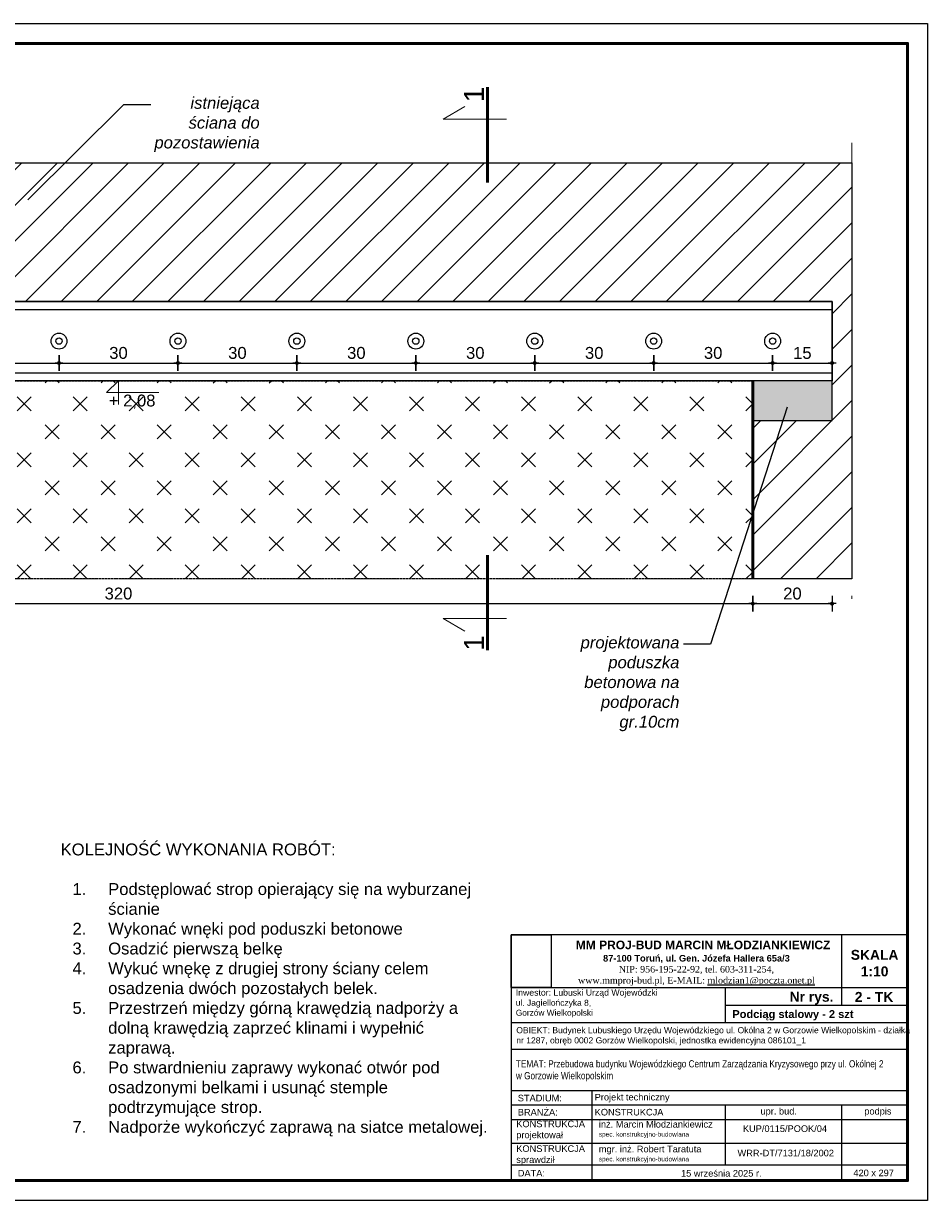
# Model space of a CAD drawing. Header units: millimetres. Extents: x -2110 to -1690, y -3554 to -2928.
# Tile 2 of 3: x -1918 to -1690, y -3554 to -3257. Entities that reach past the tile are written whole.
import ezdxf
from ezdxf import colors
from ezdxf.entities.mleader import LeaderData, LeaderLine
from ezdxf.math import Vec2, Vec3

# ---------------------------------------------------------------- set-up
doc = ezdxf.new("R2010")
doc.units = ezdxf.units.MM
doc.linetypes.add('DASHED', pattern=[19.05, 12.7, -6.35])
doc.linetypes.add('HIDDEN', pattern=[0.375, 0.25, -0.125])
doc.layers.add('-WYMIAR', color=8, linetype='Continuous')
for name, color, linetype, lineweight in [('FB__WYMIARY GŁÓWNE', 8, 'Continuous', 9), ('FB_GRUBA', 4, 'Continuous', 50), ('FB_KRESKOWANIE', 9, 'Continuous', 0), ('FB_PROJ_CIENKA', 5, 'Continuous', 9), ('FB_PROJ_OPISY', 5, 'Continuous', 15), ('FB_PROJ_STAL', 150, 'Continuous', 25), ('FB_PRZERYWANA', 6, 'DASHED', 9), ('FB_WYBURZENIA', 251, 'HIDDEN', 25)]:
    doc.layers.add(name, color=color, linetype=linetype, lineweight=lineweight)
doc.styles.add('ARIAL', font='arial.ttf', dxfattribs={"height": 0.5})
doc.styles.get("Standard").update_dxf_attribs({"font": 'arial.ttf'})
doc.dimstyles.new('CZA-KROPKA-10', dxfattribs={"dimtxt": 3, "dimasz": 0.2, "dimexe": 2, "dimexo": 25, "dimgap": 1, "dimtad": 1, "dimdec": 0, "dimrnd": 0.5, "dimzin": 9, "dimdsep": 46, "dimtxsty": 'Standard', "dimblk1": 'CZA-KROPKA', "dimblk2": 'CZA-KROPKA', "dimsah": 1, "dimcen": -2, "dimse1": 1, "dimse2": 1, "dimadec": 0, "dimazin": 0, "dimtfac": 1, "dimtdec": 0, "dimtmove": 1, "dimatfit": 3, "dimldrblk": 'CZA-KROPKA', "dimfxl": 1, "dimtolj": 1, "dimtzin": 9, "dimarcsym": 0})
picture_1 = doc.add_image_def('image1.jpg', size_in_pixel=(2304, 3037))

# ---------------------------------------------------------------- blocks, each defined once
blk = doc.blocks.new('_None')
blk = doc.blocks.new('CZA-KROPKA')
at = {"layer": '-WYMIAR', "linetype": 'ByBlock'}
for p, q in [((5, 0), (-5, 0)), ((0, 10), (0, -10))]:
    blk.add_line(p, q, dxfattribs=at)
at = {"layer": '-WYMIAR', "linetype": 'ByBlock', "const_width": 2.5}
blk.add_lwpolyline([(-1.25, 0, 1), (1.25, 0, 1)], format="xyb", close=True, dxfattribs=at)
blk = doc.blocks.new('*D18')
at = {"layer": 'Defpoints', "color": 0, "transparency": 16777216}
for p in [(-2054.2, -3357.56), (-1734.2, -3397.56), (-1734.2, -3403.82)]:
    blk.add_point(p, dxfattribs=at)
at = {"layer": 'FB__WYMIARY GŁÓWNE', "color": 0, "lineweight": -2, "transparency": 16777216}
blk.add_line((-2054, -3403.82), (-1734.4, -3403.82), dxfattribs=at)
at = {"layer": 'FB__WYMIARY GŁÓWNE', "color": 0, "lineweight": -2, "transparency": 16777216, "xscale": 0.2, "yscale": 0.2, "zscale": 0.2, "rotation": 180}
blk.add_blockref('CZA-KROPKA', (-2054.2, -3403.82), dxfattribs=at)
at = {"layer": 'FB__WYMIARY GŁÓWNE', "color": 0, "lineweight": -2, "transparency": 16777216, "xscale": 0.2, "yscale": 0.2, "zscale": 0.2}
blk.add_blockref('CZA-KROPKA', (-1734.2, -3403.82), dxfattribs=at)
at = {"layer": 'FB__WYMIARY GŁÓWNE', "color": 0, "transparency": 16777216, "insert": (-1894.2, -3401.28), "char_height": 3, "attachment_point": 5}
blk.add_mtext('\\A1;320', dxfattribs=at)
blk = doc.blocks.new('*D19')
at = {"layer": 'Defpoints', "color": 0, "transparency": 16777216}
for p in [(-1714.2, -3357.56), (-1734.2, -3397.56), (-1714.2, -3403.82)]:
    blk.add_point(p, dxfattribs=at)
at = {"layer": 'FB__WYMIARY GŁÓWNE', "color": 0, "lineweight": -2, "transparency": 16777216}
blk.add_line((-1734, -3403.82), (-1714.4, -3403.82), dxfattribs=at)
at = {"layer": 'FB__WYMIARY GŁÓWNE', "color": 0, "lineweight": -2, "transparency": 16777216, "xscale": 0.2, "yscale": 0.2, "zscale": 0.2, "rotation": 180}
blk.add_blockref('CZA-KROPKA', (-1734.2, -3403.82), dxfattribs=at)
at = {"layer": 'FB__WYMIARY GŁÓWNE', "color": 0, "lineweight": -2, "transparency": 16777216, "xscale": 0.2, "yscale": 0.2, "zscale": 0.2}
blk.add_blockref('CZA-KROPKA', (-1714.2, -3403.82), dxfattribs=at)
at = {"layer": 'FB__WYMIARY GŁÓWNE', "color": 0, "transparency": 16777216, "insert": (-1724.2, -3401.28), "char_height": 3, "attachment_point": 5}
blk.add_mtext('\\A1;20', dxfattribs=at)
blk = doc.blocks.new('*D26')
at = {"layer": 'Defpoints', "color": 0, "transparency": 16777216}
for p in [(-1939.2, -3337.56), (-1909.2, -3337.56), (-1909.2, -3343.09)]:
    blk.add_point(p, dxfattribs=at)
at = {"layer": 'FB__WYMIARY GŁÓWNE', "color": 0, "lineweight": -2, "transparency": 16777216}
blk.add_line((-1939, -3343.09), (-1909.4, -3343.09), dxfattribs=at)
at = {"layer": 'FB__WYMIARY GŁÓWNE', "color": 0, "lineweight": -2, "transparency": 16777216, "xscale": 0.2, "yscale": 0.2, "zscale": 0.2, "rotation": 180}
blk.add_blockref('CZA-KROPKA', (-1939.2, -3343.09), dxfattribs=at)
at = {"layer": 'FB__WYMIARY GŁÓWNE', "color": 0, "lineweight": -2, "transparency": 16777216, "xscale": 0.2, "yscale": 0.2, "zscale": 0.2}
blk.add_blockref('CZA-KROPKA', (-1909.2, -3343.09), dxfattribs=at)
at = {"layer": 'FB__WYMIARY GŁÓWNE', "color": 0, "transparency": 16777216, "insert": (-1924.2, -3340.56), "char_height": 3, "attachment_point": 5}
blk.add_mtext('\\A1;30', dxfattribs=at)
blk = doc.blocks.new('*D27')
at = {"layer": 'Defpoints', "color": 0, "transparency": 16777216}
for p in [(-1909.2, -3337.56), (-1879.2, -3337.56), (-1879.2, -3343.09)]:
    blk.add_point(p, dxfattribs=at)
at = {"layer": 'FB__WYMIARY GŁÓWNE', "color": 0, "lineweight": -2, "transparency": 16777216}
blk.add_line((-1909, -3343.09), (-1879.4, -3343.09), dxfattribs=at)
at = {"layer": 'FB__WYMIARY GŁÓWNE', "color": 0, "lineweight": -2, "transparency": 16777216, "xscale": 0.2, "yscale": 0.2, "zscale": 0.2, "rotation": 180}
blk.add_blockref('CZA-KROPKA', (-1909.2, -3343.09), dxfattribs=at)
at = {"layer": 'FB__WYMIARY GŁÓWNE', "color": 0, "lineweight": -2, "transparency": 16777216, "xscale": 0.2, "yscale": 0.2, "zscale": 0.2}
blk.add_blockref('CZA-KROPKA', (-1879.2, -3343.09), dxfattribs=at)
at = {"layer": 'FB__WYMIARY GŁÓWNE', "color": 0, "transparency": 16777216, "insert": (-1894.2, -3340.56), "char_height": 3, "attachment_point": 5}
blk.add_mtext('\\A1;30', dxfattribs=at)
blk = doc.blocks.new('*D28')
at = {"layer": 'Defpoints', "color": 0, "transparency": 16777216}
for p in [(-1879.2, -3337.56), (-1849.2, -3337.56), (-1849.2, -3343.09)]:
    blk.add_point(p, dxfattribs=at)
at = {"layer": 'FB__WYMIARY GŁÓWNE', "color": 0, "lineweight": -2, "transparency": 16777216}
blk.add_line((-1879, -3343.09), (-1849.4, -3343.09), dxfattribs=at)
at = {"layer": 'FB__WYMIARY GŁÓWNE', "color": 0, "lineweight": -2, "transparency": 16777216, "xscale": 0.2, "yscale": 0.2, "zscale": 0.2, "rotation": 180}
blk.add_blockref('CZA-KROPKA', (-1879.2, -3343.09), dxfattribs=at)
at = {"layer": 'FB__WYMIARY GŁÓWNE', "color": 0, "lineweight": -2, "transparency": 16777216, "xscale": 0.2, "yscale": 0.2, "zscale": 0.2}
blk.add_blockref('CZA-KROPKA', (-1849.2, -3343.09), dxfattribs=at)
at = {"layer": 'FB__WYMIARY GŁÓWNE', "color": 0, "transparency": 16777216, "insert": (-1864.2, -3340.56), "char_height": 3, "attachment_point": 5}
blk.add_mtext('\\A1;30', dxfattribs=at)
blk = doc.blocks.new('*D29')
at = {"layer": 'Defpoints', "color": 0, "transparency": 16777216}
for p in [(-1849.2, -3337.56), (-1819.2, -3337.56), (-1819.2, -3343.09)]:
    blk.add_point(p, dxfattribs=at)
at = {"layer": 'FB__WYMIARY GŁÓWNE', "color": 0, "lineweight": -2, "transparency": 16777216}
blk.add_line((-1849, -3343.09), (-1819.4, -3343.09), dxfattribs=at)
at = {"layer": 'FB__WYMIARY GŁÓWNE', "color": 0, "lineweight": -2, "transparency": 16777216, "xscale": 0.2, "yscale": 0.2, "zscale": 0.2, "rotation": 180}
blk.add_blockref('CZA-KROPKA', (-1849.2, -3343.09), dxfattribs=at)
at = {"layer": 'FB__WYMIARY GŁÓWNE', "color": 0, "lineweight": -2, "transparency": 16777216, "xscale": 0.2, "yscale": 0.2, "zscale": 0.2}
blk.add_blockref('CZA-KROPKA', (-1819.2, -3343.09), dxfattribs=at)
at = {"layer": 'FB__WYMIARY GŁÓWNE', "color": 0, "transparency": 16777216, "insert": (-1834.2, -3340.56), "char_height": 3, "attachment_point": 5}
blk.add_mtext('\\A1;30', dxfattribs=at)
blk = doc.blocks.new('*D30')
at = {"layer": 'Defpoints', "color": 0, "transparency": 16777216}
for p in [(-1819.2, -3337.56), (-1789.2, -3337.56), (-1789.2, -3343.09)]:
    blk.add_point(p, dxfattribs=at)
at = {"layer": 'FB__WYMIARY GŁÓWNE', "color": 0, "lineweight": -2, "transparency": 16777216}
blk.add_line((-1819, -3343.09), (-1789.4, -3343.09), dxfattribs=at)
at = {"layer": 'FB__WYMIARY GŁÓWNE', "color": 0, "lineweight": -2, "transparency": 16777216, "xscale": 0.2, "yscale": 0.2, "zscale": 0.2, "rotation": 180}
blk.add_blockref('CZA-KROPKA', (-1819.2, -3343.09), dxfattribs=at)
at = {"layer": 'FB__WYMIARY GŁÓWNE', "color": 0, "lineweight": -2, "transparency": 16777216, "xscale": 0.2, "yscale": 0.2, "zscale": 0.2}
blk.add_blockref('CZA-KROPKA', (-1789.2, -3343.09), dxfattribs=at)
at = {"layer": 'FB__WYMIARY GŁÓWNE', "color": 0, "transparency": 16777216, "insert": (-1804.2, -3340.56), "char_height": 3, "attachment_point": 5}
blk.add_mtext('\\A1;30', dxfattribs=at)
blk = doc.blocks.new('*D31')
at = {"layer": 'Defpoints', "color": 0, "transparency": 16777216}
for p in [(-1789.2, -3337.56), (-1759.2, -3337.56), (-1759.2, -3343.09)]:
    blk.add_point(p, dxfattribs=at)
at = {"layer": 'FB__WYMIARY GŁÓWNE', "color": 0, "lineweight": -2, "transparency": 16777216}
blk.add_line((-1789, -3343.09), (-1759.4, -3343.09), dxfattribs=at)
at = {"layer": 'FB__WYMIARY GŁÓWNE', "color": 0, "lineweight": -2, "transparency": 16777216, "xscale": 0.2, "yscale": 0.2, "zscale": 0.2, "rotation": 180}
blk.add_blockref('CZA-KROPKA', (-1789.2, -3343.09), dxfattribs=at)
at = {"layer": 'FB__WYMIARY GŁÓWNE', "color": 0, "lineweight": -2, "transparency": 16777216, "xscale": 0.2, "yscale": 0.2, "zscale": 0.2}
blk.add_blockref('CZA-KROPKA', (-1759.2, -3343.09), dxfattribs=at)
at = {"layer": 'FB__WYMIARY GŁÓWNE', "color": 0, "transparency": 16777216, "insert": (-1774.2, -3340.56), "char_height": 3, "attachment_point": 5}
blk.add_mtext('\\A1;30', dxfattribs=at)
blk = doc.blocks.new('*D32')
at = {"layer": 'Defpoints', "color": 0, "transparency": 16777216}
for p in [(-1759.2, -3337.56), (-1729.2, -3337.56), (-1729.2, -3343.09)]:
    blk.add_point(p, dxfattribs=at)
at = {"layer": 'FB__WYMIARY GŁÓWNE', "color": 0, "lineweight": -2, "transparency": 16777216}
blk.add_line((-1759, -3343.09), (-1729.4, -3343.09), dxfattribs=at)
at = {"layer": 'FB__WYMIARY GŁÓWNE', "color": 0, "lineweight": -2, "transparency": 16777216, "xscale": 0.2, "yscale": 0.2, "zscale": 0.2, "rotation": 180}
blk.add_blockref('CZA-KROPKA', (-1759.2, -3343.09), dxfattribs=at)
at = {"layer": 'FB__WYMIARY GŁÓWNE', "color": 0, "lineweight": -2, "transparency": 16777216, "xscale": 0.2, "yscale": 0.2, "zscale": 0.2}
blk.add_blockref('CZA-KROPKA', (-1729.2, -3343.09), dxfattribs=at)
at = {"layer": 'FB__WYMIARY GŁÓWNE', "color": 0, "transparency": 16777216, "insert": (-1744.2, -3340.56), "char_height": 3, "attachment_point": 5}
blk.add_mtext('\\A1;30', dxfattribs=at)
blk = doc.blocks.new('*D33')
at = {"layer": 'Defpoints', "color": 0, "transparency": 16777216}
for p in [(-1729.2, -3337.56), (-1714.2, -3337.56), (-1714.2, -3343.09)]:
    blk.add_point(p, dxfattribs=at)
at = {"layer": 'FB__WYMIARY GŁÓWNE', "color": 0, "lineweight": -2, "transparency": 16777216}
blk.add_line((-1729, -3343.09), (-1714.4, -3343.09), dxfattribs=at)
at = {"layer": 'FB__WYMIARY GŁÓWNE', "color": 0, "lineweight": -2, "transparency": 16777216, "xscale": 0.2, "yscale": 0.2, "zscale": 0.2, "rotation": 180}
blk.add_blockref('CZA-KROPKA', (-1729.2, -3343.09), dxfattribs=at)
at = {"layer": 'FB__WYMIARY GŁÓWNE', "color": 0, "lineweight": -2, "transparency": 16777216, "xscale": 0.2, "yscale": 0.2, "zscale": 0.2}
blk.add_blockref('CZA-KROPKA', (-1714.2, -3343.09), dxfattribs=at)
at = {"layer": 'FB__WYMIARY GŁÓWNE', "color": 0, "transparency": 16777216, "insert": (-1721.7, -3340.56), "char_height": 3, "attachment_point": 5}
blk.add_mtext('\\A1;15', dxfattribs=at)

msp = doc.modelspace()

# ---------------------------------------------------------------- hatches: boundary and pattern name
at = {"layer": 'FB_KRESKOWANIE'}
h = msp.add_hatch(dxfattribs=at)
h.set_pattern_fill('ANSI31', color=256, scale=2)
h.paths.add_polyline_path([(-2054.2, -3397.56), (-2079.2, -3397.56), (-2079.2, -3292.56), (-1709.2, -3292.56), (-1709.2, -3397.56), (-1734.2, -3397.56), (-1734.2, -3357.56), (-1714.2, -3357.56), (-1714.2, -3327.56), (-2074.2, -3327.56), (-2074.2, -3357.56), (-2054.2, -3357.56)])
at = {"layer": 'FB_PROJ_CIENKA'}
h = msp.add_hatch(dxfattribs=at)
h.set_pattern_fill('BETON', color=256, scale=2)
h.set_pattern_definition([(45, (0, -24.6923), (2e-16, 2.8284271), [2, -1.4])])
h.paths.add_polyline_path([(-1714.2, -3357.56), (-1734.2, -3357.56), (-1734.2, -3347.56), (-1714.2, -3347.56)])
h.paths.add_polyline_path([(-2074.2, -3357.56), (-2054.2, -3357.56), (-2054.2, -3347.56), (-2074.2, -3347.56)])
at = {"layer": 'FB_WYBURZENIA'}
h = msp.add_hatch(dxfattribs=at)
h.set_pattern_fill('CROSS', color=256, scale=10)
h.set_pattern_definition([(45, (-3.535, -24.692), (-7.071068, 7.071068), [5, -5]), (135, (0, -24.692), (-7.071068, -7.071068), [5, -5])])
h.paths.add_polyline_path([(-2054.2, -3347.56), (-1734.2, -3347.56), (-1734.2, -3397.56), (-2054.2, -3397.56)])

# ---------------------------------------------------------------- linework, layer by layer
for p, q in [((-1711.81, -3487.36), (-1711.81, -3505.12)), ((-1795.14, -3500.69), (-1695.14, -3500.69)), ((-1741.21, -3500.69), (-1741.21, -3509.54)), ((-1741.21, -3505.12), (-1695.14, -3505.12)), ((-1795.14, -3509.54), (-1695.14, -3509.54)), ((-1795.14, -3516.24), (-1695.14, -3516.24)), ((-1795.14, -3526.7), (-1695.14, -3526.7)), ((-1774.84, -3526.7), (-1774.84, -3549.42)), ((-1795.14, -3530.27), (-1695.14, -3530.27)), ((-1741.21, -3530.27), (-1741.21, -3545.45)), ((-1711.81, -3530.27), (-1711.81, -3549.42)), ((-1795.14, -3534.03), (-1695.14, -3534.03)), ((-1795.14, -3534.03), (-1695.14, -3534.03)), ((-1795.14, -3539.93), (-1695.14, -3539.93)), ((-1795.14, -3545.45), (-1695.14, -3545.45)), ((-1795.14, -3549.42), (-1695.14, -3549.42))]:
    msp.add_line(p, q)
at = {"lineweight": 50}
msp.add_lwpolyline([(-2090.14, -3262.42), (-1695.14, -3262.42), (-1695.14, -3549.42), (-2090.14, -3549.42)], close=True, dxfattribs=at)
msp.add_lwpolyline([(-1795.14, -3549.42), (-1695.14, -3549.42), (-1695.14, -3487.36), (-1795.14, -3487.36)], close=True)
at = {"layer": 'Defpoints'}
for points in [[(-2110.14, -3257.42), (-1690.14, -3257.42), (-1690.14, -3554.42), (-2110.14, -3554.42)], [(-2054.2, -3397.56), (-2079.2, -3397.56), (-2079.2, -3292.56), (-1709.2, -3292.56), (-1709.2, -3397.56), (-1734.2, -3397.56), (-1734.2, -3357.56), (-1714.2, -3357.56), (-1714.2, -3327.56), (-2074.2, -3327.56), (-2074.2, -3357.56), (-2054.2, -3357.56), (-2054.2, -3397.56)]]:
    msp.add_lwpolyline(points, close=True, dxfattribs=at)
at = {"layer": 'FB_GRUBA'}
for p, q in [((-1801.14, -3297.52), (-1801.14, -3273.52)), ((-1734.2, -3347.56), (-1734.2, -3397.56)), ((-1801.14, -3391.57), (-1801.14, -3415.57))]:
    msp.add_line(p, q, dxfattribs=at)
at = {"layer": 'FB_PROJ_CIENKA'}
msp.add_lwpolyline([(-1714.2, -3357.56), (-1734.2, -3357.56), (-1734.2, -3347.56), (-1714.2, -3347.56)], close=True, dxfattribs=at)
at = {"layer": 'FB_PROJ_OPISY'}
for points in [[(-1796.34, -3281.52), (-1812.34, -3281.52), (-1806.8, -3278.32)], [(-1894.2, -3353.56), (-1894.2, -3347.56), (-1897.2, -3350.56), (-1884.04, -3350.56)], [(-1796.34, -3407.57), (-1812.34, -3407.57), (-1806.8, -3410.77)]]:
    msp.add_lwpolyline(points, dxfattribs=at)
at = {"layer": 'FB_PROJ_STAL'}
for p, q in [((-2074.2, -3329.56), (-1714.2, -3329.56)), ((-2074.2, -3345.56), (-1714.2, -3345.56))]:
    msp.add_line(p, q, dxfattribs=at)
msp.add_lwpolyline([(-2074.2, -3327.56), (-1714.2, -3327.56), (-1714.2, -3347.56), (-2074.2, -3347.56)], close=True, dxfattribs=at)
for centre, radius in [((-1909.2, -3337.56), 2), ((-1909.2, -3337.56), 0.8), ((-1879.2, -3337.56), 2), ((-1879.2, -3337.56), 0.8), ((-1849.2, -3337.56), 2), ((-1849.2, -3337.56), 0.8), ((-1819.2, -3337.56), 2), ((-1819.2, -3337.56), 0.8), ((-1789.2, -3337.56), 2), ((-1789.2, -3337.56), 0.8), ((-1759.2, -3337.56), 2), ((-1759.2, -3337.56), 0.8), ((-1729.2, -3337.56), 2), ((-1729.2, -3337.56), 0.8)]:
    msp.add_circle(centre, radius, dxfattribs=at)
at = {"layer": 'FB_PRZERYWANA'}
for p, q in [((-1709.2, -3287.56), (-1709.2, -3402.56)), ((-2084.2, -3292.56), (-1704.2, -3292.56)), ((-2084.2, -3397.56), (-1704.2, -3397.56))]:
    msp.add_line(p, q, dxfattribs=at)
at = {"layer": 'FB_WYBURZENIA'}
msp.add_lwpolyline([(-2054.2, -3347.56), (-1734.2, -3347.56), (-1734.2, -3397.56), (-2054.2, -3397.56)], close=True, dxfattribs=at)

# ---------------------------------------------------------------- texts
at = {"insert": (-1908.8, -3464.34), "char_height": 3, "attachment_point": 1}
msp.add_mtext_dynamic_manual_height_columns('KOLEJNOŚĆ WYKONANIA ROBÓT:\\P\\P\\pxi-3,l4,t4;1.^IPodstęplować strop opierający się na wyburzanej ścianie\\P2.^IWykonać wnęki pod poduszki betonowe\\P3.^IOsadzić pierwszą belkę\\P4.^IWykuć wnękę z drugiej strony ściany celem osadzenia dwóch pozostałych belek.\\P5.^IPrzestrzeń między górną krawędzią nadporży a dolną krawędzią zaprzeć klinami i wypełnić zaprawą.\\P6.^IPo stwardnieniu zaprawy wykonać otwór pod osadzonymi belkami i usunąć stemple podtrzymujące strop.\\P7.^INadporże wykończyć zaprawą na siatce metalowej.', width=108.1985, gutter_width=12.5, heights=[83.71], dxfattribs=at)
at = {"style": 'ARIAL'}
for s, insert, char_height, width, attachment_point in [('{\\fArial|b1|i0|c238|p34;\\H1.3x;    \\C170;MM PROJ-BUD MARCIN MŁODZIANKIEWICZ\\H0.7692x; \\P\\C256;87-100 Toruń, ul. Gen. Józefa Hallera 65a/3\\P\\fTimes New Roman|b0|i0|c238|p18;NIP: 956-195-22-92, tel. 603-311-254,\\P\\C170;www.mmproj-bud.pl, E-MAIL: \\Lmlodzian1@poczta.onet.pl}', (-1748.42, -3494.54), 1.6667, 73.2081, 5), ('{\\fArial|b1|i0|c238|p34;SKALA\\P1:10}', (-1703.48, -3494.54), 2.5, 16.6667, 5), ('{\\fArial|b1|i0|c238|p34;Nr rys.}', (-1719.39, -3503.4), 2.5, 15, 5), ('{\\fArial|b1|i0|c238|p34;2 - TK}', (-1703.62, -3503.05), 2.5, 15, 5), ('{\\fArial|b1|i0|c238|p34;Podciąg stalowy - 2 szt}', (-1739.37, -3507.69), 2, 45.2367, 4), ('OBIEKT: Budynek Lubuskiego Urzędu Wojewódzkiego ul. Okólna 2 w Gorzowie Wielkopolskim - działka nr 1287, obręb 0002 Gorzów Wielkopolski, jednostka ewidencyjna 086101_1', (-1793.86, -3512.97), 1.54281, 99.0789, 4), ('{\\fArial Narrow|b0|i0|c238|p34;\\H1.166738x;TEMAT: Przebudowa budynku Wojewódzkiego Centrum Zarządzania Kryzysowego przy ul. Okólnej 2 w Gorzowie Wielkopolskim}', (-1793.94, -3521.71), 1.54281, 93.2484, 4), ('{\\fArial|b0|i0|c238|p34;STADIUM:}', (-1793.48, -3528.6), 1.6667, 17.8414, 4), ('Projekt techniczny', (-1774.08, -3528.6), 1.6667, 78.8252, 4), ('{\\fArial|b0|i0|c238|p34;BRANŻA:}', (-1793.48, -3532.15), 1.6667, 17.8414, 4), ('KONSTRUKCJA', (-1774.08, -3532.15), 1.6667, 45.4919, 4), ('{\\fArial|b0|i0|c238|p34;upr. bud.}', (-1727.66, -3532.15), 1.6667, 15, 5), ('{\\fArial|b0|i0|c238|p34;podpis}', (-1702.64, -3532.15), 1.6667, 15, 5), ('KONSTRUKCJA\\Pprojektował', (-1793.86, -3536.74), 1.6667, 14.9422, 4), ('KONSTRUKCJA\\Psprawdził', (-1793.86, -3542.98), 1.6667, 14.9422, 4), ('{\\fArial|b0|i0|c238|p34;DATA:}', (-1793.48, -3547.54), 1.6667, 17.8414, 4), ('15 września 2025 r.', (-1752.3, -3547.58), 1.6667, 54.0444, 4), ('420 x 297', (-1708.83, -3547.48), 1.667, 16.6667, 4)]:
    msp.add_mtext(s, dxfattribs=dict(at, insert=insert, char_height=char_height, width=width, attachment_point=attachment_point))
at = {"insert": (-1793.98, -3504.71), "char_height": 1.5687, "width": 51.7172, "attachment_point": 4, "line_spacing_factor": 0.996, "style": 'ARIAL'}
msp.add_mtext('\\pxt24.218;Inwestor: Lubuski Urząd Wojewódzki\\P{\\H0.96894x;ul. Jagiellończyka 8, \\P\\H0.98684x;Gorzów Wielkopolski}', dxfattribs=at)
at = {"color": 0, "char_height": 1.667, "style": 'ARIAL'}
for s, insert, width, attachment_point in [('{\\fArial|b0|i0|c238|p34;inż. Marcin Młodziankiewicz\\P\\H0.7x;spec. konstrukcyjno-budowlana}', (-1773.03, -3536.51), 72.3068, 4), ('{\\fArial|b0|i0|c238|p34;KUP/0115/POOK/04}', (-1726.08, -3536.31), 6.4593, 5), ('mgr. inż. Robert Taratuta\\P{\\H0.7x;spec. konstrukcyjno-budowlana}', (-1773.03, -3542.76), 72.3068, 4), ('{\\fArial|b0|i0|c238|p34;WRR-DT/7131/18/2002}', (-1725.89, -3542.47), 2.6914, 5)]:
    msp.add_mtext(s, dxfattribs=dict(at, insert=insert, width=width, attachment_point=attachment_point))
at = {"layer": 'FB_PROJ_OPISY', "lineweight": 25, "char_height": 5, "width": 9.5172, "attachment_point": 5, "rotation": 90, "style": 'ARIAL'}
for insert in [(-1804.52, -3275.33), (-1804.52, -3413.77)]:
    msp.add_mtext('1', dxfattribs=dict(at, insert=insert))
at = {"layer": 'FB_PROJ_OPISY', "insert": (-1896.64, -3351.06), "char_height": 3, "attachment_point": 1}
msp.add_mtext_dynamic_manual_height_columns('+ 2,08 ', width=16.6722, gutter_width=12.5, heights=[4.92], dxfattribs=at)

# ---------------------------------------------------------------- dimensions: what is measured, and where the dimension line sits
at = {"layer": 'FB__WYMIARY GŁÓWNE'}
for base, p1, p2, picture, middle in [((-1909.2, -3343.09), (-1939.2, -3337.56), (-1909.2, -3337.56), '*D26', (-1924.2, -3340.56)), ((-1879.2, -3343.09), (-1909.2, -3337.56), (-1879.2, -3337.56), '*D27', (-1894.2, -3340.56)), ((-1849.2, -3343.09), (-1879.2, -3337.56), (-1849.2, -3337.56), '*D28', (-1864.2, -3340.56)), ((-1819.2, -3343.09), (-1849.2, -3337.56), (-1819.2, -3337.56), '*D29', (-1834.2, -3340.56)), ((-1789.2, -3343.09), (-1819.2, -3337.56), (-1789.2, -3337.56), '*D30', (-1804.2, -3340.56)), ((-1759.2, -3343.09), (-1789.2, -3337.56), (-1759.2, -3337.56), '*D31', (-1774.2, -3340.56)), ((-1729.2, -3343.09), (-1759.2, -3337.56), (-1729.2, -3337.56), '*D32', (-1744.2, -3340.56)), ((-1714.2, -3343.09), (-1729.2, -3337.56), (-1714.2, -3337.56), '*D33', (-1721.7, -3340.56)), ((-1734.2, -3403.82), (-2054.2, -3357.56), (-1734.2, -3397.56), '*D18', (-1894.2, -3401.28)), ((-1714.2, -3403.82), (-1734.2, -3397.56), (-1714.2, -3357.56), '*D19', (-1724.2, -3401.28))]:
    dim = msp.add_linear_dim(base=base, p1=p1, p2=p2, dimstyle='CZA-KROPKA-10', dxfattribs=at)
    dim.commit()
    dim.dimension.update_dxf_attribs({"geometry": picture, "text_midpoint": middle})

# ---------------------------------------------------------------- pictures from other files: only their frames are drawn
image = msp.add_image(picture_1, insert=(-1795.14, -3500.69), size_in_units=(10.11, 13.33))
image.dxf.flags = 7

# ---------------------------------------------------------------- leaders
at = {"layer": 'FB_PROJ_OPISY'}
ml = msp.add_multileader_mtext('Standard', dxfattribs=at)
ml.set_content('{\\fArial|b0|i1|c238|p34;istniejąca\\Pściana do pozostawienia}', color=256)
ml.set_leader_properties()
ml.set_arrow_properties(name='NONE')
ml.build(insert=Vec2(0, 0))
ml.multileader.update_dxf_attribs({"dogleg_length": 50, "arrow_head_size": 7.5})
ctx = ml.context
ctx.base_point, ctx.char_height, ctx.arrow_head_size, ctx.landing_gap_size, ctx.plane_origin = Vec3(-1886.02, -3277.85), 3, 7.5, 1, Vec3(-2307.41, -2969.29)
ctx.text_align_type = 2
notes = []
notes.append((ctx, [(0, (1, 1, 0), (-1892.82, -3277.85), (1, 0), 6.81, [(0, [(-1917.1, -3301.91)], 0, [])])]))
ctx.mtext.insert, ctx.mtext.width, ctx.mtext.defined_height, ctx.mtext.alignment, ctx.mtext.flow_direction = Vec3(-1858.58, -3275.94), 36.3088, 14.98, 3, 5
ml = msp.add_multileader_mtext('Standard', dxfattribs=at)
ml.set_content('{\\fArial|b0|i1|c238|p34;projektowana\\Ppoduszka betonowa na podporach\\Pgr.10cm}', color=256)
ml.set_leader_properties()
ml.set_arrow_properties(name='NONE')
ml.build(insert=Vec2(0, 0))
ml.multileader.update_dxf_attribs({"dogleg_length": 50, "arrow_head_size": 7.5})
ctx = ml.context
ctx.base_point, ctx.char_height, ctx.arrow_head_size, ctx.landing_gap_size, ctx.plane_origin = Vec3(-1778.51, -3414.05), 3, 7.5, 1, Vec3(-2238.36, -3178.54)
ctx.text_align_type = 2
notes.append((ctx, [(1, (1, 1, 0), (-1744.9, -3414.05), (-1, 0), 6.81, [(0, [(-1725.5, -3354.2)], 0, [])])]))
ctx.mtext.insert, ctx.mtext.width, ctx.mtext.defined_height, ctx.mtext.alignment, ctx.mtext.flow_direction = Vec3(-1752.71, -3412.11), 36.3088, 22.79, 3, 5
for ctx, leaders in notes:
    for number, flags, end, landing, length, lines in leaders:
        leader = LeaderData()
        leader.index, (leader.has_last_leader_line, leader.has_dogleg_vector, leader.attachment_direction) = number, flags
        leader.last_leader_point, leader.dogleg_vector, leader.dogleg_length = Vec3(end), Vec3(landing), length
        for number, points, colour, breaks in lines:
            line = LeaderLine()
            line.index, line.vertices, line.color, line.breaks = number, Vec3.list(points), colors.encode_raw_color(colour), breaks
            leader.lines.append(line)
        ctx.leaders.append(leader)

doc.saveas('drawing.dxf')
